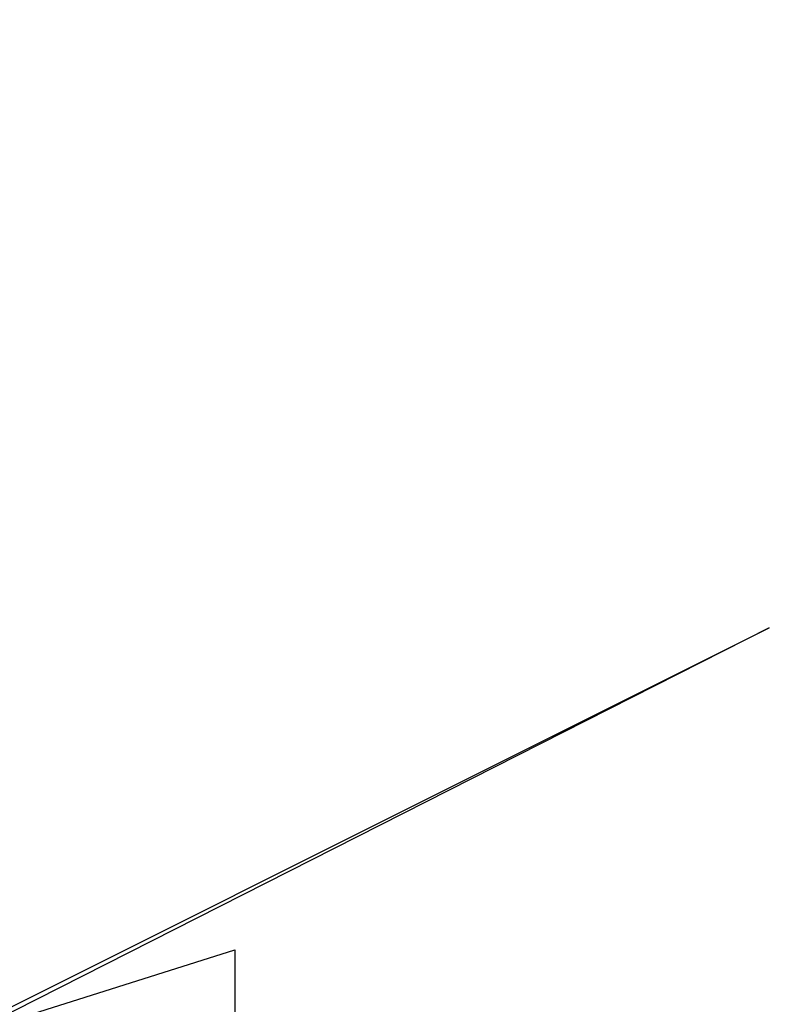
# Model space of a CAD drawing. Header units: millimetres. Extents: x -323 to 323, y -344 to 344.
# Tile 225 of 256: x -322.306 to -322.198, y -332.797 to -332.655. Entities that reach past the tile are written whole.
import ezdxf

# ---------------------------------------------------------------- set-up
doc = ezdxf.new("R2010")
doc.units = ezdxf.units.MM
doc.layers.add('Default', color=7, linetype='Continuous')

# ---------------------------------------------------------------- blocks, each defined once
blk = doc.blocks.new('Tenon Lounge Chair')
at = {"layer": 'Default'}
mesh = blk.add_polyface(dxfattribs=at)
corners = [(-322.43268, 38.5396, 347.29703), (-322.35565, 38.51802, 347.29486), (-322.35565, 38.5233, 347.31699), (-322.47119, 38.54511, 347.27597), (-322.43268, 38.53696, 347.28595), (-322.47119, 38.53718, 347.2428), (-322.43268, 38.52375, 347.23065), (-322.43268, 38.52639, 347.24173), (-322.43268, 38.53432, 347.2749), (-322.5097, 38.55257, 347.26309), (-322.49045, 38.54787, 347.26547), (-322.47119, 38.54247, 347.26492), (-322.47119, 38.54379, 347.27045), (-322.35568, 38.49159, 347.18427), (-322.5097, 38.55213, 347.26126), (-322.49045, 38.54522, 347.25443), (-322.47119, 38.5385, 347.24835), (-322.47119, 38.53983, 347.25388), (-322.50006, 38.5499, 347.26297), (-322.49045, 38.5472, 347.2627), (-322.50006, 38.54924, 347.26022), (-322.49045, 38.54588, 347.25717), (-322.49045, 38.54654, 347.25995), (-322.50821, 38.54934, 347.2016), (-322.50897, 38.54356, 347.20142), (-322.50897, 38.54977, 347.22745), (-322.50952, 38.54855, 347.24033), (-322.50934, 38.55, 347.24039), (-322.50934, 38.54688, 347.22736), (-322.50952, 38.54544, 347.22729), (-322.50934, 38.54066, 347.20129), (-322.50821, 38.53694, 347.14951), (-322.50897, 38.53112, 347.14932), (-322.50821, 38.52453, 347.09741), (-322.50897, 38.51869, 347.0972), (-322.50662, 38.53617, 347.09781), (-322.50665, 38.56087, 347.202), (-322.50317, 38.53479, 346.99438), (-322.50662, 38.51146, 346.99362), (-322.5033, 38.58375, 347.20276), (-322.49503, 38.53268, 346.78741), (-322.50302, 38.48579, 346.78604), (-322.5097, 38.55213, 347.26126), (-322.50961, 38.55094, 347.25333), (-322.50952, 38.55166, 347.25336)]
mesh.append_faces([[corners[k] for k in face] for face in [(0, 1, 2, 2), (3, 4, 0, 0), (5, 6, 7, 7), (8, 4, 3, 3), (9, 10, 3, 3), (10, 11, 12, 12), (12, 3, 10, 10), (13, 5, 14, 14), (15, 5, 16, 16), (16, 17, 15, 15), (9, 3, 0, 0), (18, 19, 10, 10), (20, 21, 22, 22), (14, 15, 21, 21), (5, 15, 14, 14), (20, 14, 21, 21), (23, 24, 25, 25), (26, 27, 28, 29), (25, 28, 27, 27), (28, 25, 24, 30), (24, 23, 31, 32), (32, 31, 33, 34), (35, 33, 31, 31), (36, 35, 31, 31), (37, 38, 35, 35), (39, 37, 35, 35), (40, 41, 37, 37), (29, 30, 34, 34), (30, 24, 32, 32), (30, 29, 28, 28), (30, 32, 34, 34), (42, 43, 29, 29), (43, 44, 26, 26), (43, 26, 29, 29), (42, 29, 34, 34)]])

msp = doc.modelspace()

# ---------------------------------------------------------------- block references
at = {"layer": 'Default', "extrusion": (0, -1, -4.99601e-16)}
msp.add_blockref('Tenon Lounge Chair', (0.15781, 0, -14.44153), dxfattribs=at)

doc.saveas('drawing.dxf')
